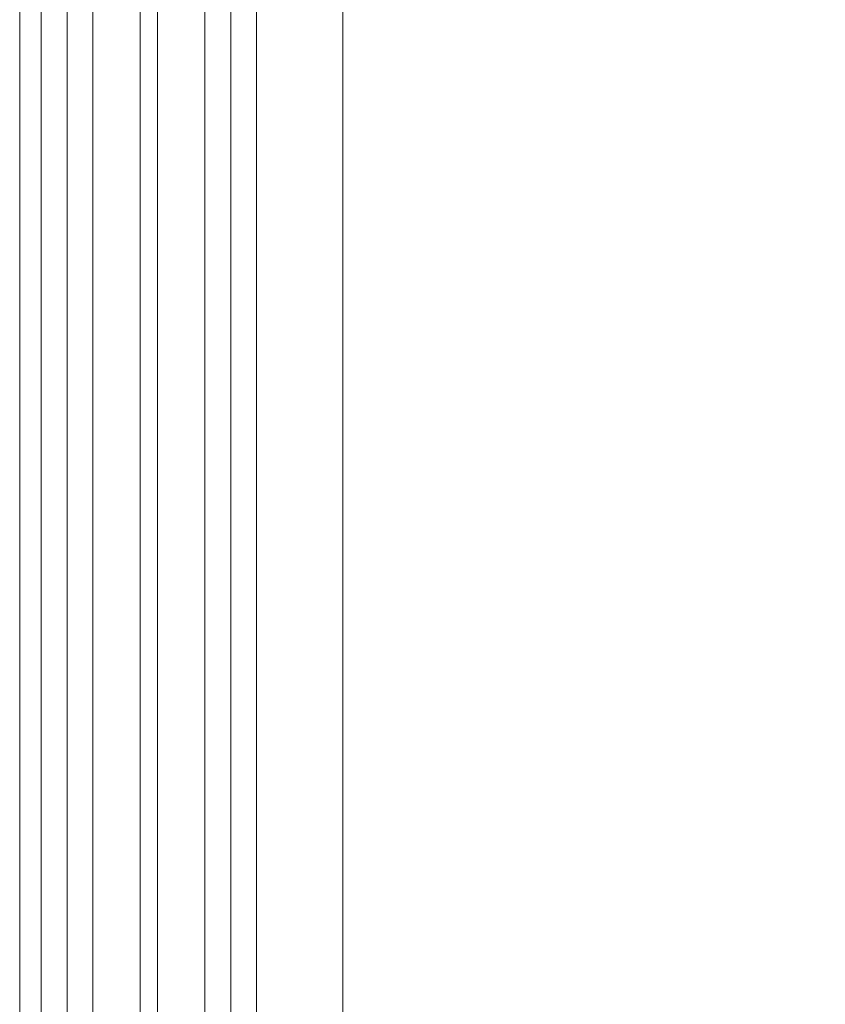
# Model space of a CAD drawing. Header units: centimetres. Extents: x -1737 to 22393, y -8842 to 3838.
# Tile 144 of 174: x 529 to 548, y 2984 to 3007. Entities that reach past the tile are written whole.
import ezdxf

# ---------------------------------------------------------------- set-up
doc = ezdxf.new("R2010")
doc.units = ezdxf.units.CM
doc.linetypes.add('Dash', pattern=[60, 30, -30])
for name, color, linetype, lineweight in [('A-DETL-GENF', 92, 'Continuous', 9), ('A-DOOR', 31, 'Continuous', 13), ('A-DOOR-HDLN', 31, 'Continuous', 13)]:
    doc.layers.add(name, color=color, linetype=linetype, lineweight=lineweight)

# ---------------------------------------------------------------- blocks, each defined once
blk = doc.blocks.new('Schueco_FWS_ADS-75-SimplySmart_inw_Family-02 - FWS SI insert unit 90-2508000-3_piętro I __3_90 m_ - stan projektowany')
at = {"layer": 'A-DETL-GENF'}
for p, q in [((-76.25, 6.6), (76.25, 6.6)), ((6.9, 4.6), (-59.83, 4.6)), ((-55.25, 4), (6.9, 4)), ((-55.25, 3.4), (6.9, 3.4)), ((-55.25, 2.3), (6.9, 2.3)), ((-55.25, 1.9), (6.9, 1.9)), ((-55.25, 0.8), (6.9, 0.8)), ((-55.25, 0.2), (6.9, 0.2)), ((-55.25, -0.4), (6.9, -0.4)), ((75.35, -0.9), (-75.35, -0.9))]:
    blk.add_line(p, q, dxfattribs=at)
at = {"layer": 'A-DOOR-HDLN', "linetype": 'Dash', "lineweight": 9}
blk.add_arc((-73.05, 7.6), 93.95, 360, 90, dxfattribs=at)

msp = doc.modelspace()

# ---------------------------------------------------------------- block references
at = {"layer": 'A-DOOR', "rotation": 270.0000000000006}
msp.add_blockref('Schueco_FWS_ADS-75-SimplySmart_inw_Family-02 - FWS SI insert unit 90-2508000-3_piętro I __3_90 m_ - stan projektowany', (529.777, 2958.576), dxfattribs=at)

doc.saveas('drawing.dxf')
